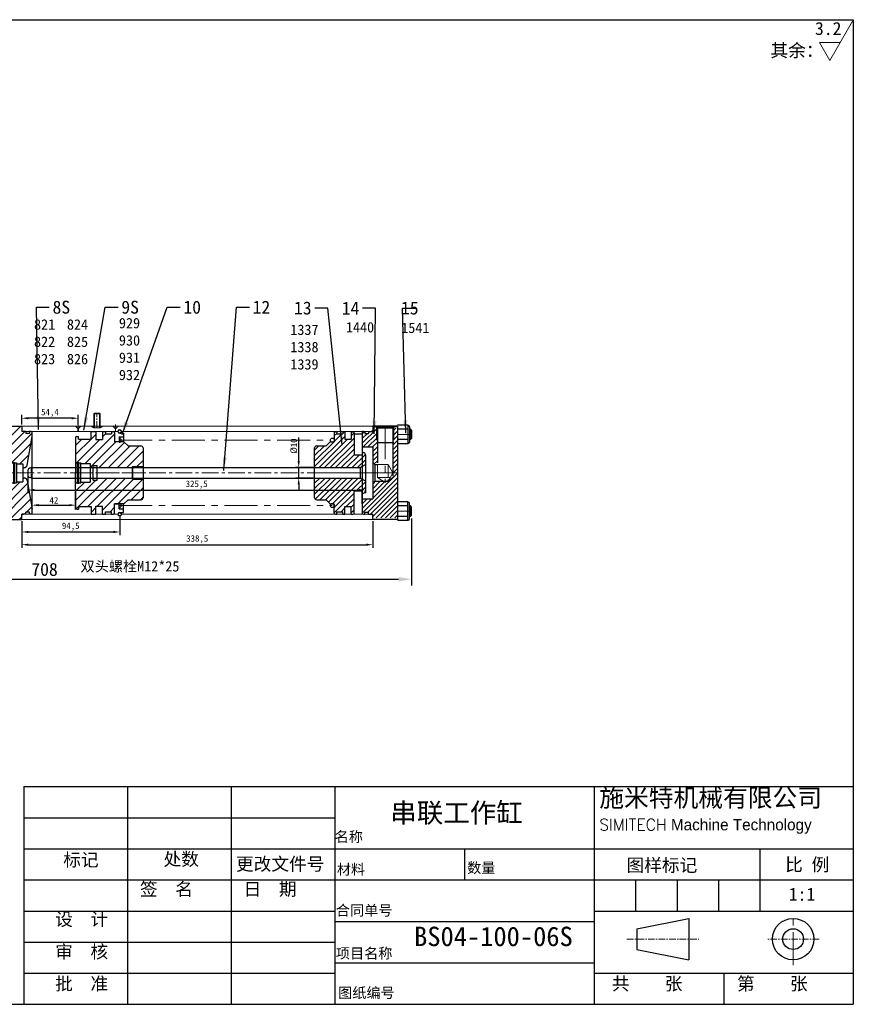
# Model space of a CAD drawing. Header units: millimetres. Extents: x 2766 to 5822, y 7746 to 8707.
# Tile 2 of 4: x 3362 to 4166, y 7746 to 8696. Entities that reach past the tile are written whole.
import ezdxf

# ---------------------------------------------------------------- set-up
doc = ezdxf.new("R2010")
doc.units = ezdxf.units.MM
doc.header["$MEASUREMENT"] = 0
for name, pattern in [('CENTER', [50.8, 31.75, -6.35, 6.35, -6.35]), ('DASHED', [19.05, 12.7, -6.35]), ('HIDDEN', [9.525, 6.35, -3.175])]:
    doc.linetypes.add(name, pattern=pattern)
doc.layers.get('Defpoints').update_dxf_attribs({"lineweight": 25})
for name, color, linetype, lineweight in [('图层1', 7, 'Continuous', 25), ('图层2', 3, 'CENTER', 13), ('图层3', 2, 'Continuous', 13), ('图层4', 1, 'Continuous', 30), ('图层5', 5, 'DASHED', 13), ('图层6', 6, 'HIDDEN', 13), ('图层7', 4, 'Continuous', 13)]:
    doc.layers.add(name, color=color, linetype=linetype, lineweight=lineweight)
doc.dimstyles.new('ISO-25', dxfattribs={"dimscale": 2, "dimtxt": 2.5, "dimasz": 2.5, "dimexe": 1.25, "dimexo": 0.625, "dimtad": 1, "dimtxsty": 'Standard', "dimcen": 2.5, "dimadec": 0, "dimazin": 0, "dimtfac": 1, "dimtmove": 0, "dimatfit": 3, "dimfxl": 1, "dimarcsym": 0})

# ---------------------------------------------------------------- blocks, each defined once
blk = doc.blocks.new('*D3432')
at = {"layer": 'Defpoints', "color": 0}
for p in [(3415.52, 8242.64), (3415.52, 8228.04), (3373.52, 8224.25)]:
    blk.add_point(p, dxfattribs=at)
at = {"layer": '图层3', "color": 0, "lineweight": -2}
for p, q in [((3415.52, 8241.08), (3415.52, 8224.92)), ((3373.52, 8225.81), (3373.52, 8231.17)), ((3379.77, 8228.04), (3409.27, 8228.04))]:
    blk.add_line(p, q, dxfattribs=at)
at = {"layer": '图层3', "color": 0}
for points in [[(3379.77, 8229.09), (3379.77, 8227), (3373.52, 8228.04)], [(3409.27, 8227), (3409.27, 8229.09), (3415.52, 8228.04)]]:
    blk.add_solid(points, dxfattribs=at)
at = {"layer": '图层3', "color": 0, "insert": (3394.52, 8232.73), "char_height": 6.25, "attachment_point": 5}
blk.add_mtext('42', dxfattribs=at)
blk = doc.blocks.new('*D3433')
at = {"layer": 'Defpoints', "color": 0}
for p in [(3363.52, 8214.25), (3702.02, 8214.25), (3702.02, 8189.9)]:
    blk.add_point(p, dxfattribs=at)
at = {"layer": '图层3', "color": 0, "lineweight": -2}
for p, q in [((3363.52, 8212.69), (3363.52, 8186.78)), ((3702.02, 8212.69), (3702.02, 8186.78)), ((3369.77, 8189.9), (3695.77, 8189.9))]:
    blk.add_line(p, q, dxfattribs=at)
at = {"layer": '图层3', "color": 0}
for points in [[(3369.77, 8190.95), (3369.77, 8188.86), (3363.52, 8189.9)], [(3695.77, 8188.86), (3695.77, 8190.95), (3702.02, 8189.9)]]:
    blk.add_solid(points, dxfattribs=at)
at = {"layer": '图层3', "color": 0, "insert": (3532.77, 8195.11), "char_height": 6.25, "attachment_point": 5}
blk.add_mtext('338,5', dxfattribs=at)
blk = doc.blocks.new('*D3434')
at = {"layer": 'Defpoints', "color": 0}
for p in [(3630.66, 8264.25), (3646.02, 8264.25), (3646.02, 8254.25)]:
    blk.add_point(p, dxfattribs=at)
at = {"layer": '图层3', "color": 0, "lineweight": -2}
for p, q in [((3630.66, 8270.5), (3630.66, 8293.42)), ((3644.46, 8264.25), (3627.53, 8264.25)), ((3630.66, 8254.25), (3630.66, 8264.25)), ((3644.46, 8254.25), (3627.53, 8254.25)), ((3630.66, 8248), (3630.66, 8241.75))]:
    blk.add_line(p, q, dxfattribs=at)
at = {"layer": '图层3', "color": 0}
for points in [[(3629.62, 8270.5), (3631.7, 8270.5), (3630.66, 8264.25)], [(3631.7, 8248), (3629.62, 8248), (3630.66, 8254.25)]]:
    blk.add_solid(points, dxfattribs=at)
at = {"layer": '图层3', "color": 0, "insert": (3625.97, 8285.09), "char_height": 6.25, "attachment_point": 5, "rotation": 90}
blk.add_mtext('%%c10', dxfattribs=at)
blk = doc.blocks.new('*D3435')
at = {"layer": 'Defpoints', "color": 0}
for p in [(3363.52, 8311.93), (3363.52, 8304.25), (3417.92, 8304.25)]:
    blk.add_point(p, dxfattribs=at)
at = {"layer": '图层3', "color": 0, "lineweight": -2}
for p, q in [((3363.52, 8305.81), (3363.52, 8315.05)), ((3417.92, 8305.81), (3417.92, 8315.05)), ((3411.67, 8311.93), (3369.77, 8311.93))]:
    blk.add_line(p, q, dxfattribs=at)
at = {"layer": '图层3', "color": 0}
for points in [[(3369.77, 8312.97), (3369.77, 8310.88), (3363.52, 8311.93)], [(3411.67, 8310.88), (3411.67, 8312.97), (3417.92, 8311.93)]]:
    blk.add_solid(points, dxfattribs=at)
at = {"layer": '图层3', "color": 0, "insert": (3390.72, 8317.13), "char_height": 6.25, "attachment_point": 5}
blk.add_mtext('54,4', dxfattribs=at)
blk = doc.blocks.new('*D3436')
at = {"layer": 'Defpoints', "color": 0}
for p in [(3458.02, 8219.45), (3363.52, 8214.25), (3458.02, 8202.19)]:
    blk.add_point(p, dxfattribs=at)
at = {"layer": '图层3', "color": 0, "lineweight": -2}
for p, q in [((3458.02, 8217.89), (3458.02, 8199.06)), ((3363.52, 8212.69), (3363.52, 8199.06)), ((3369.77, 8202.19), (3451.77, 8202.19))]:
    blk.add_line(p, q, dxfattribs=at)
at = {"layer": '图层3', "color": 0}
for points in [[(3369.77, 8203.23), (3369.77, 8201.14), (3363.52, 8202.19)], [(3451.77, 8201.14), (3451.77, 8203.23), (3458.02, 8202.19)]]:
    blk.add_solid(points, dxfattribs=at)
at = {"layer": '图层3', "color": 0, "insert": (3410.77, 8207.39), "char_height": 6.25, "attachment_point": 5}
blk.add_mtext('94,5', dxfattribs=at)
blk = doc.blocks.new('*D3437')
at = {"layer": 'Defpoints', "color": 0}
for p in [(3369.52, 8259.25), (3695.02, 8259.25), (3695.02, 8242.64)]:
    blk.add_point(p, dxfattribs=at)
at = {"layer": '图层3', "color": 0, "lineweight": -2}
for p, q in [((3369.52, 8257.69), (3369.52, 8239.52)), ((3695.02, 8257.69), (3695.02, 8239.52)), ((3375.77, 8242.64), (3688.77, 8242.64))]:
    blk.add_line(p, q, dxfattribs=at)
at = {"layer": '图层3', "color": 0}
for points in [[(3375.77, 8243.69), (3375.77, 8241.6), (3369.52, 8242.64)], [(3688.77, 8241.6), (3688.77, 8243.69), (3695.02, 8242.64)]]:
    blk.add_solid(points, dxfattribs=at)
at = {"layer": '图层3', "color": 0, "insert": (3532.27, 8247.85), "char_height": 6.25, "attachment_point": 5}
blk.add_mtext('325,5', dxfattribs=at)
blk = doc.blocks.new('80-10铝活塞')
at = {"layer": '图层7'}
h = blk.add_hatch(dxfattribs=at)
h.set_pattern_fill('ANSI31', color=256, scale=50)
h.paths.add_polyline_path([(-236.64, -65.84), (-251.14, -65.84), (-255.14, -61.84), (-264.14, -61.84), (-264.14, -53.09, 0.414214), (-265.14, -52.09), (-267.14, -52.09), (-267.14, -54.34), (-272.74, -54.34), (-272.74, -52.09), (-275.84, -52.09), (-275.84, -59.59), (-282.14, -59.59), (-282.14, -52.09), (-286.74, -52.09), (-286.74, -59.34), (-298.74, -59.34), (-298.74, -56.84), (-300.64, -56.84, 0.414214), (-301.64, -57.84), (-301.64, -82.34), (-299.74, -82.34), (-299.74, -81.84), (-298.64, -81.84), (-298.64, -82.34), (-296.64, -82.34), (-296.64, -82.84), (-287.64, -82.84), (-287.64, -86.84), (-284.64, -86.84), (-284.64, -84.74), (-281.04, -84.74), (-281.04, -86.84), (-247.24, -86.84), (-246.66, -85.84), (-236.64, -85.84)])
h.paths.add_polyline_path([(-236.64, -97.84), (-246.66, -97.84), (-247.24, -96.84), (-281.04, -96.84), (-281.04, -98.94), (-284.64, -98.94), (-284.64, -96.84), (-287.64, -96.84), (-287.64, -100.84), (-296.64, -100.84), (-296.64, -101.34), (-298.64, -101.34), (-298.64, -101.84), (-299.74, -101.84), (-299.74, -101.34), (-301.64, -101.34), (-301.64, -125.84, 0.414214), (-300.64, -126.84), (-298.74, -126.84), (-298.74, -124.34), (-286.74, -124.34), (-286.74, -131.59), (-282.14, -131.59), (-282.14, -124.09), (-275.84, -124.09), (-275.84, -131.59), (-272.74, -131.59), (-272.74, -129.34), (-267.14, -129.34), (-267.14, -131.59), (-265.14, -131.59, 0.414214), (-264.14, -130.59), (-264.14, -121.84), (-255.14, -121.84), (-251.14, -117.84), (-236.64, -117.84)])
h.paths.add_polyline_path([(-258.79, -97.75), (-258.79, -85.93), (-262.35, -85.93), (-262.35, -97.75)], flags=9)
h.paths.add_polyline_path([(-274.25, -98.68), (-274.25, -85), (-277.81, -85), (-277.81, -98.68)], flags=9)
h.paths.add_polyline_path([(-294.95, -76.32), (-289.32, -76.32), (-289.32, -72.76), (-294.95, -72.76)], flags=24)
h.paths.add_polyline_path([(-266.92, -99), (-266.92, -84.68), (-270.48, -84.68), (-270.48, -99)], flags=9)
h.paths.add_polyline_path([(-287.09, -71.62), (-278.59, -71.62), (-278.59, -68.06), (-287.09, -68.06)], flags=24)
h.paths.add_polyline_path([(-296.35, -112.57), (-292.92, -112.57), (-292.92, -109.76), (-296.35, -109.76)], flags=24)
h.paths.add_polyline_path([(-294.85, -117.93), (-291.42, -117.93), (-291.42, -115.11), (-294.85, -115.11)], flags=24)
h.paths.add_polyline_path([(-243.2, -104.49), (-240.07, -104.49), (-240.07, -101.68), (-243.2, -101.68)], flags=24)
h.paths.add_polyline_path([(-300.23, -107.16), (-298.04, -107.16), (-298.04, -104.35), (-300.23, -104.35)], flags=24)
at = {"layer": '图层1'}
for p, q in [((-300.64, -56.84), (-298.74, -56.84)), ((-298.74, -59.34), (-298.74, -56.84)), ((-286.74, -59.34), (-286.74, -52.09)), ((-286.74, -52.09), (-282.14, -52.09)), ((-282.14, -52.09), (-282.14, -59.59)), ((-275.84, -52.09), (-272.74, -52.09)), ((-275.84, -52.09), (-275.84, -59.59)), ((-272.74, -52.09), (-272.74, -54.34)), ((-272.74, -54.34), (-267.14, -54.34)), ((-267.14, -52.09), (-265.14, -52.09)), ((-267.14, -52.09), (-267.14, -54.34)), ((-264.14, -53.09), (-264.14, -61.84)), ((-301.64, -57.84), (-301.64, -91.84)), ((-298.74, -59.34), (-286.74, -59.34)), ((-282.14, -59.59), (-275.84, -59.59)), ((-255.14, -61.84), (-264.14, -61.84)), ((-255.14, -61.84), (-251.14, -65.84)), ((-251.14, -65.84), (-238.64, -65.84)), ((-236.64, -67.84), (-236.64, -115.84)), ((-301.64, -82.34), (-299.74, -82.34)), ((-299.74, -101.84), (-299.74, -81.84)), ((-299.74, -81.84), (-298.64, -81.84)), ((-298.64, -101.84), (-298.64, -81.84)), ((-298.64, -82.34), (-296.64, -82.34)), ((-296.64, -101.34), (-296.64, -82.34)), ((-296.64, -82.84), (-287.64, -82.84)), ((-287.64, -82.84), (-287.64, -100.84)), ((-284.64, -98.94), (-284.64, -84.74)), ((-284.64, -84.74), (-281.04, -84.74)), ((-281.04, -98.94), (-281.04, -84.74)), ((-301.64, -125.84), (-301.64, -91.84)), ((-287.64, -86.84), (-284.64, -86.84)), ((-281.04, -86.84), (-247.21, -86.84)), ((-246.66, -85.84), (-247.21, -86.79)), ((-247.21, -86.79), (-247.21, -96.89)), ((-246.66, -85.84), (-246.66, -97.84)), ((-246.66, -85.84), (-236.64, -85.84)), ((-301.64, -101.34), (-299.74, -101.34)), ((-299.74, -101.84), (-298.64, -101.84)), ((-298.64, -101.34), (-296.64, -101.34)), ((-296.64, -100.84), (-287.64, -100.84)), ((-287.64, -96.84), (-284.64, -96.84)), ((-284.64, -98.94), (-281.04, -98.94)), ((-281.04, -96.84), (-247.21, -96.84)), ((-246.66, -97.84), (-247.21, -96.89)), ((-246.66, -97.84), (-236.64, -97.84)), ((-255.14, -121.84), (-264.14, -121.84)), ((-264.14, -130.59), (-264.14, -121.84)), ((-255.14, -121.84), (-251.14, -117.84)), ((-251.14, -117.84), (-238.64, -117.84)), ((-300.64, -126.84), (-298.74, -126.84)), ((-298.74, -124.34), (-286.74, -124.34)), ((-298.74, -124.34), (-298.74, -126.84)), ((-286.74, -124.34), (-286.74, -131.59)), ((-286.74, -131.59), (-282.14, -131.59)), ((-282.14, -124.09), (-275.84, -124.09)), ((-282.14, -131.59), (-282.14, -124.09)), ((-275.84, -131.59), (-275.84, -124.09)), ((-275.84, -131.59), (-272.74, -131.59)), ((-272.74, -129.34), (-267.14, -129.34)), ((-272.74, -131.59), (-272.74, -129.34)), ((-267.14, -131.59), (-267.14, -129.34)), ((-267.14, -131.59), (-265.14, -131.59))]:
    blk.add_line(p, q, dxfattribs=at)
for centre, radius, start, end in [((-300.64, -57.84), 1, 90, 180), ((-265.14, -53.09), 1, 0, 90), ((-238.64, -67.84), 2, 0, 90), ((-238.64, -115.84), 2, 270, 0), ((-300.64, -125.84), 1, 180, 270), ((-265.14, -130.59), 1, 270, 360)]:
    blk.add_arc(centre, radius, start, end, dxfattribs=at)
at = {"layer": '图层2', "ltscale": 0.5}
blk.add_line((-301.64, -91.84), (-236.64, -91.84), dxfattribs=at)
blk = doc.blocks.new('80小活塞')
at = {"layer": '图层7'}
h = blk.add_hatch(dxfattribs=at)
h.set_pattern_fill('ANSI31', color=256, scale=30, style=0)
h.paths.add_polyline_path([(623.07, -4.78, 0.414214), (621.07, -2.78), (620.07, -2.78), (620.07, -4.78), (612.07, -4.78), (612.07, 16.42, 0.414214), (611.07, 17.42), (609.17, 17.42), (609.17, 10.22), (603.17, 10.22), (603.17, 17.42), (601.17, 17.42), (601.17, 15.22), (595.57, 15.22), (595.57, 17.42), (594.07, 17.42, 0.414214), (593.07, 16.42), (593.07, 7.72), (589.07, 7.72), (585.07, 3.72), (576.07, 3.72, 0.414214), (574.07, 1.72), (574.07, -17.28), (618.07, -17.28), (623.07, -14.4)])
h.paths.add_polyline_path([(623.07, -30.17), (618.07, -27.28), (574.07, -27.28), (574.07, -46.28, 0.414214), (576.07, -48.28), (585.07, -48.28), (589.07, -52.28), (593.07, -52.28), (593.07, -61.08, 0.414214), (594.07, -62.08), (595.57, -62.08), (595.57, -59.78), (601.17, -59.78), (601.17, -62.08), (603.17, -62.08), (603.17, -54.78), (609.17, -54.78), (609.17, -62.08), (611.07, -62.08, 0.414214), (612.07, -61.08), (612.07, -39.78), (620.07, -39.78), (620.07, -41.78), (621.07, -41.78, 0.414214), (623.07, -39.78)])
h.paths.add_polyline_path([(607.36, -4.53), (610.28, -4.53), (610.28, -8.28), (607.36, -8.28)], flags=24)
h.paths.add_polyline_path([(581.92, 1.03), (585.66, -2.88), (582.95, -5.48), (579.21, -1.56)], flags=24)
h.paths.add_polyline_path([(605.17, 5.91), (606.06, 10.41), (609.74, 9.68), (608.85, 5.19)], flags=24)
h.paths.add_polyline_path([(600.02, 13.36), (602.23, 9.35), (598.94, 7.54), (596.74, 11.56)], flags=24)
at = {"layer": '图层1'}
for p, q in [((593.07, 16.42), (593.07, 7.72)), ((593.07, 12.22), (593.07, 7.72)), ((595.57, 17.42), (595.57, 15.22)), ((595.57, 15.22), (601.17, 15.22)), ((601.17, 17.42), (601.17, 15.22)), ((603.17, 17.42), (603.17, 10.22)), ((603.17, 10.22), (609.17, 10.22)), ((609.17, 17.42), (609.17, 10.22)), ((612.07, 16.42), (612.07, -4.78)), ((574.07, -46.28), (574.07, 1.72)), ((576.07, 3.72), (585.07, 3.72)), ((585.07, 3.72), (589.07, 7.72)), ((589.07, 7.72), (593.07, 7.72)), ((612.07, -4.78), (620.07, -4.78)), ((620.07, -2.78), (620.07, -4.78)), ((620.07, -2.78), (621.07, -2.78)), ((623.07, -4.78), (623.07, -39.78)), ((574.07, -17.28), (618.07, -17.28)), ((618.07, -17.28), (623.07, -14.4)), ((618.07, -17.28), (618.07, -27.28)), ((574.07, -27.28), (618.07, -27.28)), ((618.07, -27.28), (623.07, -30.17)), ((612.07, -61.08), (612.07, -39.78)), ((612.07, -39.78), (620.07, -39.78)), ((620.07, -41.78), (620.07, -39.78)), ((620.07, -41.78), (621.07, -41.78)), ((576.07, -48.28), (585.07, -48.28)), ((585.07, -48.28), (589.07, -52.28)), ((589.07, -52.28), (593.07, -52.28)), ((593.07, -56.78), (593.07, -52.28)), ((593.07, -61.08), (593.07, -52.28)), ((603.17, -54.78), (609.17, -54.78)), ((603.17, -62.08), (603.17, -54.78)), ((609.17, -62.08), (609.17, -54.78)), ((594.07, -62.08), (595.57, -62.08)), ((595.57, -59.78), (601.17, -59.78)), ((595.57, -62.08), (595.57, -59.78)), ((601.17, -62.08), (601.17, -59.78)), ((601.17, -62.08), (603.17, -62.08)), ((609.17, -62.08), (611.07, -62.08))]:
    blk.add_line(p, q, dxfattribs=at)
at = {"layer": '图层1', "ltscale": 0.8}
for p, q in [((594.07, 17.42), (595.57, 17.42)), ((601.17, 17.42), (603.17, 17.42)), ((609.17, 17.42), (611.07, 17.42))]:
    blk.add_line(p, q, dxfattribs=at)
blk.add_arc((594.07, 16.42), 1, 90, 180, dxfattribs=at)
at = {"layer": '图层1'}
for centre, radius, start, end in [((611.07, 16.42), 1, 0, 90), ((576.07, 1.72), 2, 90, 180), ((621.07, -4.78), 2, 0, 90), ((576.07, -46.28), 2, 180, 270), ((621.07, -39.78), 2, 270, 0), ((594.07, -61.08), 1, 180, 270), ((611.07, -61.08), 1, 270, 360)]:
    blk.add_arc(centre, radius, start, end, dxfattribs=at)
at = {"layer": '图层2', "ltscale": 0.8}
blk.add_line((567.81, -22.28), (626.4, -22.28), dxfattribs=at)
blk = doc.blocks.new('TH17-80-90')
at = {"layer": '图层7'}
h = blk.add_hatch(dxfattribs=at)
h.set_pattern_fill('ANSI31', color=256, style=0)
h.set_pattern_definition([(45, (442.973, -48.5457), (-2.245064, 2.245064), [])])
h.paths.add_polyline_path([(717.23, -146.2), (712.73, -146.2), (712.73, -150.87), (708.69, -153.21), (708.11, -154.2), (706.96, -154.2), (705.23, -155.2), (703.5, -154.2), (695.23, -154.2), (693.23, -156.2), (693.23, -171.2), (683.23, -171.2), (683.23, -185.2), (684.23, -186.2), (685.73, -186.2), (685.73, -184.1), (689.33, -184.1), (689.33, -186.2), (693.23, -186.2), (693.23, -189.7), (717.23, -189.7)])
h.paths.add_polyline_path([(717.23, -102.7), (716.23, -102.7), (716.23, -103.2), (713.73, -103.2), (713.53, -103.4), (713.53, -118.7), (712.73, -118.7), (712.73, -146.2), (717.23, -146.2)])
h.paths.add_polyline_path([(696.93, -103.4), (696.73, -103.2), (694.23, -103.2), (694.23, -102.7), (693.23, -102.7), (693.23, -106.2), (689.33, -106.2), (689.33, -108.3), (685.73, -108.3), (685.73, -106.2), (684.23, -106.2), (683.23, -107.2), (683.23, -121.2), (693.23, -121.2), (693.23, -136.2), (695.23, -138.2), (697.73, -138.2), (697.73, -118.7), (696.93, -118.7)])
h.paths.add_polyline_path([(697.73, -104.2), (696.93, -103.4), (696.93, -118.7), (697.73, -118.7)], flags=17)
h.paths.add_polyline_path([(713.53, -103.4), (712.73, -104.2), (712.73, -118.7), (713.53, -118.7)], flags=16)
at = {"layer": '图层1'}
for p, q in [((717.23, -101.2), (693.23, -101.2)), ((693.23, -101.2), (693.23, -106.2)), ((694.23, -101.2), (694.23, -101.7)), ((716.23, -101.7), (694.23, -101.7)), ((696.73, -101.7), (697.73, -102.7)), ((697.73, -102.7), (697.73, -136.7)), ((697.73, -102.7), (712.73, -102.7)), ((713.73, -101.7), (712.73, -102.7)), ((712.73, -102.7), (712.73, -149.37)), ((716.23, -101.2), (716.23, -101.7)), ((717.23, -101.2), (717.23, -191.2)), ((683.23, -107.2), (683.23, -185.2)), ((684.23, -106.2), (685.73, -106.2)), ((685.73, -106.2), (685.73, -108.3)), ((685.73, -108.3), (689.33, -108.3)), ((689.33, -106.2), (689.33, -108.3)), ((689.33, -106.2), (693.23, -106.2)), ((683.23, -121.2), (693.23, -121.2)), ((693.23, -121.2), (693.23, -171.2)), ((713.53, -117.2), (696.93, -117.2)), ((693.23, -136.2), (695.23, -138.2)), ((695.23, -138.2), (697.73, -138.2)), ((695.23, -138.2), (695.23, -154.2)), ((708.69, -153.21), (712.73, -150.87)), ((695.23, -154.2), (693.23, -156.2)), ((695.23, -154.2), (703.5, -154.2)), ((703.5, -154.2), (705.23, -155.2)), ((706.96, -154.2), (705.23, -155.2)), ((706.96, -154.2), (708.11, -154.2)), ((708.69, -153.21), (708.11, -154.2)), ((683.23, -171.2), (693.23, -171.2)), ((684.23, -186.2), (685.73, -186.2)), ((685.73, -184.1), (689.33, -184.1)), ((685.73, -186.2), (685.73, -184.1)), ((689.33, -186.2), (689.33, -184.1)), ((689.33, -186.2), (693.23, -186.2)), ((693.23, -191.2), (693.23, -186.2)), ((717.23, -191.2), (693.23, -191.2))]:
    blk.add_line(p, q, dxfattribs=at)
for centre, start, end in [((684.23, -107.2), 90, 180), ((684.23, -185.2), 180, 270)]:
    blk.add_arc(centre, 1, start, end, dxfattribs=at)
at = {"layer": '图层2'}
for p, q in [((705.23, -101.2), (705.23, -155.2)), ((683.23, -146.2), (717.23, -146.2))]:
    blk.add_line(p, q, dxfattribs=at)
at = {"layer": '图层5'}
for p, q in [((696.93, -101.9), (696.93, -117.2)), ((713.53, -101.9), (713.53, -117.2)), ((697.73, -138.2), (697.73, -150.87)), ((697.73, -138.2), (708.11, -138.2)), ((708.11, -138.2), (712.73, -146.2)), ((708.11, -138.2), (708.11, -152.54)), ((697.73, -150.87), (703.5, -154.2)), ((697.73, -150.87), (712.73, -150.87)), ((712.73, -146.2), (708.69, -153.21)), ((703.5, -154.2), (706.96, -154.2)), ((708.69, -153.21), (706.96, -154.2)), ((708.11, -152.54), (708.11, -154.2))]:
    blk.add_line(p, q, dxfattribs=at)
blk = doc.blocks.new('049010')
at = {"layer": '图层7'}
h = blk.add_hatch(dxfattribs=at)
h.set_pattern_fill('ANSI31', color=256, scale=50)
h.set_pattern_definition([(45, (220.235, 0), (-4.41942, 4.41942), [])])
h.paths.add_polyline_path([(27.9, 40), (24, 40), (24, 45), (0, 45), (0, 33), (1, 32), (7, 32), (7, 17.5), (9.43, 10.82, 0.315299), (11.31, 9.5), (15.9, 9.5), (15.9, 10), (17, 10), (17, 9.5), (19, 9.5), (19, 8.65), (25, 8.65), (25, 5.05), (26.2, 5.05, 0.36397), (29.16, 7.53), (34, 35), (34, 39, 0.414214), (33, 40), (31.5, 40), (31.5, 38), (27.9, 38)])
h.paths.add_polyline_path([(29.16, -7.53, 0.36397), (26.2, -5.05), (25, -5.05), (25, -8.65), (19, -8.65), (19, -9.5), (17, -9.5), (17, -10), (15.9, -10), (15.9, -9.5), (11.31, -9.5, 0.315299), (9.43, -10.82), (7, -17.5), (7, -32), (1, -32), (0, -33), (0, -45), (24, -45), (24, -40), (27.9, -40), (27.9, -38), (31.5, -38), (31.5, -40), (33, -40, 0.414214), (34, -39), (34, -35)])
h.paths.add_polyline_path([(13.56, -16.45), (15.11, -21.64), (18.71, -20.56), (17.15, -15.37)], flags=24)
at = {"layer": '图层1'}
for p, q in [((0, 45), (0, -45)), ((0, 45), (24, 45)), ((24, 45), (24, 40)), ((27.9, 40), (24, 40)), ((27.9, 40), (27.9, 38)), ((33, 40), (31.5, 40)), ((31.5, 40), (31.5, 38)), ((34, -39), (34, 39)), ((1, 32), (0, 33)), ((1, 32), (1, -32)), ((1, 32), (7, 32)), ((7, 32), (7, -32)), ((31.5, 38), (27.9, 38)), ((29.16, 7.53), (34, 35)), ((7, 17.5), (9.43, 10.82)), ((15.9, 10), (15.9, -10)), ((15.9, 10), (17, 10)), ((17, 10), (17, -10)), ((11.31, 9.5), (15.9, 9.5)), ((17, 9.5), (19, 9.5)), ((19, 9.5), (19, -9.5)), ((19, 8.65), (25, 8.65)), ((25, 8.65), (25, -8.65)), ((25, 5.05), (26.2, 5.05)), ((19, -8.65), (25, -8.65)), ((25, -5.05), (26.2, -5.05)), ((29.16, -7.53), (34, -35)), ((7, -17.5), (9.43, -10.82)), ((11.31, -9.5), (15.9, -9.5)), ((15.9, -10), (17, -10)), ((17, -9.5), (19, -9.5)), ((1, -32), (0, -33)), ((1, -32), (7, -32)), ((31.5, -38), (27.9, -38)), ((27.9, -40), (27.9, -38)), ((31.5, -40), (31.5, -38)), ((0, -45), (24, -45)), ((27.9, -40), (24, -40)), ((24, -45), (24, -40)), ((33, -40), (31.5, -40))]:
    blk.add_line(p, q, dxfattribs=at)
for centre, radius, start, end in [((33, 39), 1, 0, 90), ((11.31, 11.5), 2, 200, 270), ((26.2, 8.05), 3, 270, 350), ((26.2, -8.05), 3, 10, 90), ((11.31, -11.5), 2, 90, 160), ((33, -39), 1, 270, 0)]:
    blk.add_arc(centre, radius, start, end, dxfattribs=at)
at = {"layer": '图层2', "ltscale": 0.5}
blk.add_line((0, 0), (34, 0), dxfattribs=at)
at = {"layer": '图层5', "ltscale": 0.3}
blk.add_line((13.19, 7.85), (13.19, -8.04), dxfattribs=at)
blk = doc.blocks.new('*D3438')
at = {"layer": 'Defpoints', "color": 0}
for p in [(3739.52, 8218.25), (3031.52, 8213.25), (3739.52, 8156.64)]:
    blk.add_point(p, dxfattribs=at)
at = {"layer": '图层3', "color": 0, "lineweight": -2}
for p, q in [((3031.52, 8210.13), (3031.52, 8150.39)), ((3739.52, 8215.13), (3739.52, 8150.39)), ((3044.02, 8156.64), (3727.02, 8156.64))]:
    blk.add_line(p, q, dxfattribs=at)
at = {"layer": '图层3', "color": 0}
for points in [[(3044.02, 8158.72), (3044.02, 8154.55), (3031.52, 8156.64)], [(3727.02, 8154.55), (3727.02, 8158.72), (3739.52, 8156.64)]]:
    blk.add_solid(points, dxfattribs=at)
at = {"layer": '图层3', "color": 0, "insert": (3385.52, 8166.01), "char_height": 12.5, "attachment_point": 5}
blk.add_mtext('708', dxfattribs=at)

msp = doc.modelspace()

# ---------------------------------------------------------------- linework, layer by layer
at = {"layer": '图层1'}
for p, q in [((3702.022, 8304.252), (3702.022, 8299.252)), ((3726.022, 8304.252), (3702.022, 8304.252)), ((3702.022, 8304.252), (3702.022, 8299.252)), ((3736.022, 8305.252), (3726.022, 8305.252)), ((3736.022, 8305.252), (3736.022, 8287.252)), ((3736.022, 8305.252), (3736.022, 8305.252)), ((3736.522, 8304.752), (3736.522, 8304.752)), ((3737.522, 8303.752), (3737.522, 8288.752)), ((3457.522, 8294.052), (3457.522, 8289.252)), ((3457.522, 8294.052), (3461.522, 8294.052)), ((3458.022, 8297.552), (3461.522, 8297.552)), ((3461.522, 8297.552), (3461.522, 8289.252)), ((3684.022, 8296.752), (3692.022, 8296.752)), ((3692.022, 8298.252), (3692.022, 8284.252)), ((3693.022, 8299.252), (3694.522, 8299.252)), ((3693.022, 8299.252), (3694.522, 8299.252)), ((3694.522, 8299.252), (3694.522, 8297.152)), ((3694.522, 8299.252), (3694.522, 8297.152)), ((3694.522, 8297.152), (3698.122, 8297.152)), ((3694.522, 8297.152), (3698.122, 8297.152)), ((3698.122, 8299.252), (3702.022, 8299.252)), ((3698.122, 8299.252), (3698.122, 8297.152)), ((3698.122, 8299.252), (3698.122, 8297.152)), ((3698.122, 8299.252), (3702.022, 8299.252)), ((3736.022, 8301.252), (3726.022, 8301.252)), ((3738.522, 8301.252), (3737.522, 8301.252)), ((3739.522, 8300.252), (3737.522, 8300.252)), ((3738.522, 8301.252), (3738.522, 8291.252)), ((3738.522, 8301.252), (3739.522, 8300.252)), ((3739.522, 8300.252), (3739.522, 8292.252)), ((3692.022, 8289.252), (3692.022, 8276.752)), ((3736.022, 8291.252), (3726.022, 8291.252)), ((3736.022, 8287.252), (3726.022, 8287.252)), ((3736.022, 8287.252), (3736.022, 8287.252)), ((3736.522, 8287.752), (3736.522, 8287.752)), ((3739.522, 8292.252), (3737.522, 8292.252)), ((3738.522, 8291.252), (3737.522, 8291.252)), ((3739.522, 8292.252), (3738.522, 8291.252)), ((3369.522, 8261.914), (3369.522, 8256.591)), ((3372.268, 8264.184), (3371.004, 8263.846)), ((3372.785, 8264.252), (3690.022, 8264.252)), ((3372.268, 8254.32), (3371.004, 8254.659)), ((3372.785, 8254.252), (3690.022, 8254.252)), ((3415.522, 8223.952), (3415.522, 8254.252)), ((3692.022, 8241.752), (3692.022, 8220.252)), ((3692.022, 8229.252), (3692.022, 8239.252)), ((3453.022, 8219.752), (3453.022, 8229.252)), ((3462.022, 8229.252), (3453.022, 8229.252)), ((3457.522, 8229.052), (3453.022, 8229.052)), ((3457.522, 8224.452), (3457.522, 8229.252)), ((3461.522, 8220.952), (3461.522, 8229.252)), ((3736.022, 8231.252), (3726.022, 8231.252)), ((3736.022, 8227.252), (3726.022, 8227.252)), ((3736.022, 8213.252), (3736.022, 8231.252)), ((3736.022, 8231.252), (3736.022, 8231.252)), ((3736.522, 8230.752), (3736.522, 8230.752)), ((3737.522, 8214.752), (3737.522, 8229.752)), ((3738.522, 8227.252), (3737.522, 8227.252)), ((3738.522, 8217.252), (3738.522, 8227.252)), ((3739.522, 8226.252), (3738.522, 8227.252)), ((3372.522, 8219.252), (3371.022, 8219.252)), ((3457.522, 8224.452), (3461.522, 8224.452)), ((3458.022, 8220.952), (3461.522, 8220.952)), ((3702.022, 8214.252), (3702.022, 8219.252)), ((3739.522, 8226.252), (3737.522, 8226.252)), ((3739.522, 8218.252), (3737.522, 8218.252)), ((3738.522, 8217.252), (3739.522, 8218.252)), ((3739.522, 8218.252), (3739.522, 8226.252)), ((3736.022, 8217.252), (3726.022, 8217.252)), ((3736.022, 8213.252), (3726.022, 8213.252)), ((3736.022, 8213.252), (3736.022, 8213.252)), ((3736.522, 8213.752), (3736.522, 8213.752)), ((3738.522, 8217.252), (3737.522, 8217.252)), ((3465.598, 7956.453), (3465.598, 7746.453)), ((3565.598, 7956.453), (3565.598, 7746.453)), ((3665.598, 7956.453), (3665.598, 7746.453)), ((3915.598, 7956.453), (3915.598, 7746.453)), ((3365.598, 7926.453), (3665.598, 7926.453)), ((3365.598, 7896.453), (4165.598, 7896.453)), ((3790.598, 7896.453), (3790.598, 7866.453)), ((4075.598, 7896.453), (4075.598, 7836.453)), ((3365.598, 7866.453), (4165.598, 7866.453)), ((3955.598, 7866.453), (3955.598, 7836.453)), ((3995.598, 7866.453), (3995.598, 7836.453)), ((4035.598, 7866.453), (4035.598, 7836.453)), ((3365.598, 7836.453), (3665.598, 7836.453)), ((3915.598, 7836.453), (4165.598, 7836.453)), ((3956.945, 7819.334), (4006.945, 7829.334)), ((4006.945, 7829.334), (4006.945, 7789.334)), ((3665.598, 7826.453), (3915.598, 7826.453)), ((3956.945, 7819.334), (3956.945, 7799.334)), ((3365.598, 7806.453), (3665.598, 7806.453)), ((3956.945, 7799.334), (4006.945, 7789.334)), ((3665.598, 7786.453), (3915.598, 7786.453)), ((3365.598, 7776.453), (3665.598, 7776.453)), ((3915.598, 7776.453), (4165.598, 7776.453)), ((4040.598, 7776.453), (4040.598, 7746.453))]:
    msp.add_line(p, q, dxfattribs=at)
for centre, radius in [((3458.022, 8299.252), 1.6), ((3663.022, 8290.752), 2), ((3663.022, 8227.752), 2), ((3458.022, 8219.252), 1.6), ((4107.574, 7809.334), 20), ((4107.574, 7809.334), 10)]:
    msp.add_circle(centre, radius, dxfattribs=at)
for centre, radius, start, end in [((3736.522, 8305.252), 0.5, 180, 270), ((3736.522, 8303.752), 1, 0, 90), ((3458.022, 8299.052), 1.8, 6.37937, 173.62063), ((3458.022, 8299.252), 1.7, 197.104635, 270), ((3693.022, 8298.252), 1, 90, 180), ((3693.022, 8298.252), 1, 90, 180), ((3457.522, 8290.752), 2, 270, 90), ((3736.522, 8287.252), 0.5, 90, 180), ((3736.522, 8288.752), 1, 270, 0), ((3371.522, 8261.914), 2, 105, 180), ((3371.522, 8256.591), 2, 180, 255), ((3372.785, 8262.252), 2, 90, 105), ((3372.785, 8256.252), 2, 255, 270), ((3457.522, 8227.752), 2, 270, 90), ((3736.522, 8231.252), 0.5, 180, 270), ((3736.522, 8229.752), 1, 0, 90), ((3458.022, 8219.452), 1.8, 186.37937, 353.62063), ((3458.022, 8219.252), 1.7, 90, 162.895365), ((3736.522, 8213.252), 0.5, 90, 180), ((3736.522, 8214.752), 1, 270, 0)]:
    msp.add_arc(centre, radius, start, end, dxfattribs=at)
at = {"layer": '图层2', "ltscale": 0.2}
for p, q in [((3436.072, 8302.752), (3436.072, 8316.752)), ((3947.319, 7809.334), (4016.463, 7809.334)), ((4132.574, 7809.334), (4082.574, 7809.334))]:
    msp.add_line(p, q, dxfattribs=at)
at = {"layer": '图层2', "ltscale": 0.1}
for p, q in [((3417.922, 8299.252), (3417.922, 8306.169)), ((3453.922, 8299.252), (3453.922, 8305.925))]:
    msp.add_line(p, q, dxfattribs=at)
at = {"layer": '图层2', "ltscale": 0.5}
for p, q in [((3739.522, 8296.252), (3726.022, 8296.252)), ((2978.522, 8259.252), (3726.022, 8259.252)), ((3739.522, 8222.252), (3726.022, 8222.252))]:
    msp.add_line(p, q, dxfattribs=at)
at = {"layer": '图层2'}
for p, q in [((3457.522, 8290.752), (3661.022, 8290.752)), ((3457.522, 8227.752), (3663.022, 8227.752)), ((4107.574, 7784.334), (4107.574, 7834.334))]:
    msp.add_line(p, q, dxfattribs=at)
at = {"layer": '图层3'}
for p, q in [((4142.999, 8657.068), (4164.949, 8695.086)), ((4132.896, 8674.568), (4153.103, 8674.568)), ((4142.999, 8657.068), (4132.896, 8674.568))]:
    msp.add_line(p, q, dxfattribs=at)
at = {"layer": '图层4'}
for p, q in [((2765.598, 8696.453), (4165.598, 8696.453)), ((4165.598, 8696.453), (4165.598, 7746.453)), ((3365.598, 7956.453), (4165.598, 7956.453)), ((3365.598, 7956.453), (3365.598, 7746.453)), ((2765.598, 7746.453), (4165.598, 7746.453)), ((3215.598, 7746.453), (4165.598, 7746.453))]:
    msp.add_line(p, q, dxfattribs=at)
at = {"layer": '图层5', "ltscale": 0.3}
msp.add_line((3372.522, 8263.533), (3372.522, 8254.488), dxfattribs=at)
at = {"layer": '图层7'}
for p, q in [((3433.072, 8316.252), (3433.572, 8316.752)), ((3433.072, 8316.252), (3439.072, 8316.252)), ((3433.572, 8316.752), (3438.572, 8316.752)), ((3433.572, 8316.752), (3433.572, 8302.752)), ((3438.572, 8316.752), (3439.072, 8316.252)), ((3438.572, 8316.752), (3438.572, 8302.752)), ((3363.522, 8304.252), (3702.022, 8304.252)), ((3363.522, 8300.162), (3363.522, 8304.252)), ((3417.672, 8302.002), (3415.422, 8304.252)), ((3418.172, 8302.002), (3420.422, 8304.252)), ((3433.072, 8302.752), (3430.474, 8304.252)), ((3439.072, 8302.752), (3441.67, 8304.252)), ((3453.922, 8301.752), (3451.422, 8304.252)), ((3453.922, 8301.752), (3456.422, 8304.252)), ((3702.022, 8300.162), (3702.022, 8304.252)), ((3366.022, 8299.252), (3363.522, 8300.162)), ((3366.022, 8299.252), (3456.233, 8299.252)), ((3417.672, 8302.002), (3418.172, 8302.002)), ((3433.072, 8302.752), (3439.072, 8302.752)), ((3459.811, 8299.252), (3699.522, 8299.252)), ((3699.522, 8299.252), (3702.022, 8300.162)), ((3366.022, 8219.252), (3363.522, 8218.342)), ((3363.522, 8218.342), (3363.522, 8214.252)), ((3366.022, 8219.252), (3456.233, 8219.252)), ((3459.811, 8219.252), (3699.522, 8219.252)), ((3699.522, 8219.252), (3702.022, 8218.342)), ((3702.022, 8218.342), (3702.022, 8214.252)), ((3363.522, 8214.252), (3702.022, 8214.252))]:
    msp.add_line(p, q, dxfattribs=at)
at = {"layer": '图层7', "ltscale": 0.2}
for p, q in [((3433.072, 8302.752), (3433.072, 8316.252)), ((3439.072, 8302.752), (3439.072, 8316.252)), ((3417.672, 8299.252), (3417.672, 8302.002)), ((3418.172, 8299.252), (3418.172, 8302.002))]:
    msp.add_line(p, q, dxfattribs=at)

# ---------------------------------------------------------------- block references
at = {"layer": '图层1'}
msp.add_blockref('TH17-80-90', (3008.792, 8405.457), dxfattribs=at)
at = {"layer": '图层6'}
msp.add_blockref('80-10铝活塞', (3717.158, 8351.092), dxfattribs=at)
at = {"layer": '图层7'}
for name, p in [('049010', (3339.522, 8259.252)), ('80小活塞', (3071.955, 8281.536))]:
    msp.add_blockref(name, p, dxfattribs=at)

# ---------------------------------------------------------------- texts
at = {"layer": '图层3'}
msp.add_text('3.2', height=12.5, dxfattribs=at).set_placement((4128.617, 8681.71))
at = {"layer": '图层3', "attachment_point": 1}
for s, insert, char_height, width in [('{\\f宋体|b0|i0|c134|p54;其余：}', (4085.689, 8673.029), 12.5, 1.243449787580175e-13), ('821\\P822\\P823', (3375.382, 8407.381), 10, 99.24121), ('824\\P825\\P826', (3407.124, 8407.381), 10, 99.24121), ('929\\P930\\P931\\P932', (3457.273, 8408.72), 10, 99.24121), ('1337\\P1338\\P1339', (3622.609, 8402.294), 10, 37.18861), ('1440', (3676.221, 8404.728), 10, 99.24121), ('1541', (3729.571, 8404.13), 10, 99.24121), ('{\\fSimSun|b0|i0|c134|p2;双头螺栓\\Ftxt|c0;M12*25}', (3420.255, 8174.05), 10, 292.50203), ('{\\fLiSu|b0|i0|c134|p49;施米特机械有限公司\\P\\Ftxt.shx|c0;\\H0.6286x;SIMITECH\\fLiSu|b0|i0|c134|p49; Machine Technology}', (3920.565, 7954.472), 17.5, 259.9168), ('{\\f宋体|b0|i0|c134|p54;BS04-100-06S}', (3741.953, 7821.334), 18.75, 136.63704)]:
    msp.add_mtext(s, dxfattribs=dict(at, insert=insert, char_height=char_height, width=width))
at = {"layer": '图层3'}
for s, insert, char_height, attachment_point in [('13', (3643.105, 8411.825), 12.5, 9), ('14', (3689.213, 8411.825), 12.5, 9), ('15', (3746.323, 8411.825), 12.5, 9), ('8S', (3393.232, 8425.325), 12.5, 1), ('9S', (3459.588, 8425.325), 12.5, 1), ('10', (3519.436, 8425.325), 12.5, 1), ('12', (3586.249, 8425.325), 12.5, 1), ('{\\f隶书|b0|i0|c134|p49;\\C2;串联工作缸}', (3718.999, 7940.615), 18.75, 1), ('{\\f宋体|b0|i0|c134|p54;名称}', (3665.328, 7913.155), 10, 1), ('{\\f宋体|b0|i0|c134|p54;处数}', (3500.331, 7892.763), 12.5, 1), ('{\\f宋体|b0|i0|c134|p54;标记}', (3403.576, 7892.117), 12.5, 1), ('{\\f宋体|b0|i0|c134|p54;更改文件号}', (3570.178, 7888.092), 12.5, 1), ('{\\f宋体|b0|i0|c134|p54;图样标记}', (3946.897, 7886.903), 12.5, 1), ('{\\f宋体|b0|i0|c134|p54;比 例}', (4099.87, 7887.477), 12.5, 1), ('{\\f宋体|b0|i0|c134|p54;材料}', (3667.439, 7881.696), 10, 1), ('{\\fSimSun|b0|i0|c134|p54;数量}', (3793.143, 7883.102), 10, 1), ('{\\f宋体|b0|i0|c134|p54;签  名}', (3477.505, 7863.765), 12.5, 1), ('{\\f宋体|b0|i0|c134|p54;日  期}', (3577.505, 7863.904), 12.5, 1), ('{\\f宋体|b0|i0|c134|p54;1:1}', (4103.372, 7858.873), 12.5, 1), ('{\\fSimSun|b0|i0|c134|p54;合同单号}', (3666.528, 7842.079), 10, 1), ('{\\f宋体|b0|i0|c134|p54;设  计}', (3395.752, 7834.817), 12.5, 1), ('{\\f宋体|b0|i0|c134|p54;审  核}', (3395.752, 7803.495), 12.5, 1), ('{\\fSimSun|b0|i0|c134|p54;项目名称}', (3666.528, 7800.692), 10, 1), ('{\\fSimSun|b0|i0|c134|p54;批  准}', (3395.752, 7772.639), 12.5, 1), ('{\\f宋体|b0|i0|c134|p54;共    张}', (3932.725, 7772.648), 12.5, 1), ('{\\f宋体|b0|i0|c134|p54;第    张}', (4053.416, 7772.648), 12.5, 1), ('{\\fSimSun|b0|i0|c134|p54;图纸编号}', (3668.736, 7762.529), 10, 1)]:
    msp.add_mtext(s, dxfattribs=dict(at, insert=insert, char_height=char_height, attachment_point=attachment_point))

# ---------------------------------------------------------------- dimensions: what is measured, and where the dimension line sits
for base, p1, p2, override, picture, middle in [((3363.522, 8311.926), (3417.922, 8304.252), (3363.522, 8304.252), {"dimscale": 2.5}, '*D3435', (3390.722, 8317.134)), ((3695.022, 8242.645), (3369.522, 8259.252), (3695.022, 8259.252), {"dimscale": 2.5}, '*D3437', (3532.272, 8247.853)), ((3415.522, 8228.044), (3373.522, 8224.252), (3415.522, 8242.645), {"dimscale": 2.5, "dimtxsty": 'Standard'}, '*D3432', (3394.522, 8232.731)), ((3739.522, 8156.638), (3031.522, 8213.252), (3739.522, 8218.252), {"dimscale": 5}, '*D3438', (3385.522, 8166.013)), ((3458.022, 8202.185), (3363.522, 8214.252), (3458.022, 8219.452), {"dimscale": 2.5}, '*D3436', (3410.772, 8207.394)), ((3702.022, 8189.904), (3363.522, 8214.252), (3702.022, 8214.252), {"dimscale": 2.5, "dimtxsty": 'Standard'}, '*D3433', (3532.772, 8195.113))]:
    dim = msp.add_linear_dim(base=base, p1=p1, p2=p2, dimstyle='ISO-25', override=override, dxfattribs=at)
    dim.commit()
    dim.dimension.update_dxf_attribs({"geometry": picture, "text_midpoint": middle})
dim = msp.add_linear_dim(base=(3630.66, 8264.252), p1=(3646.022, 8254.252), p2=(3646.022, 8264.252), angle=90, dimstyle='ISO-25', override={"dimscale": 2.5, "dimpost": '%%c<>'}, dxfattribs=at)
dim.commit()
dim.dimension.update_dxf_attribs({"geometry": '*D3434', "text_midpoint": (3625.972, 8285.086)})

# ---------------------------------------------------------------- leaders
at = {"layer": '图层3', "annotation_type": 0, "has_hookline": 1}
for points, hookline_direction, text_width in [([(3379.544, 8301.019), (3377.607, 8419.075), (3390.107, 8419.075)], 0, 20.833), ([(3423.483, 8300.259), (3443.963, 8419.075), (3456.463, 8419.075)], 0, 20.833), ([(3460.446, 8296.158), (3503.811, 8419.075), (3516.311, 8419.075)], 0, 14.583), ([(3558.326, 8261.619), (3570.624, 8419.075), (3583.124, 8419.075)], 0, 16.667), ([(3672.607, 8286.122), (3658.73, 8418.075), (3646.23, 8418.075)], 1, 16.667), ([(3703.537, 8296.935), (3704.838, 8418.075), (3692.338, 8418.075)], 1, 16.667), ([(3733.9, 8297.564), (3730.698, 8418.075), (3743.198, 8418.075)], 0, 16.667)]:
    msp.add_leader(points, dimstyle='ISO-25', override={"dimscale": 5, "dimgap": 0.625, "dimtad": 0}, dxfattribs=dict(at, hookline_direction=hookline_direction, text_width=text_width))

doc.saveas('drawing.dxf')
